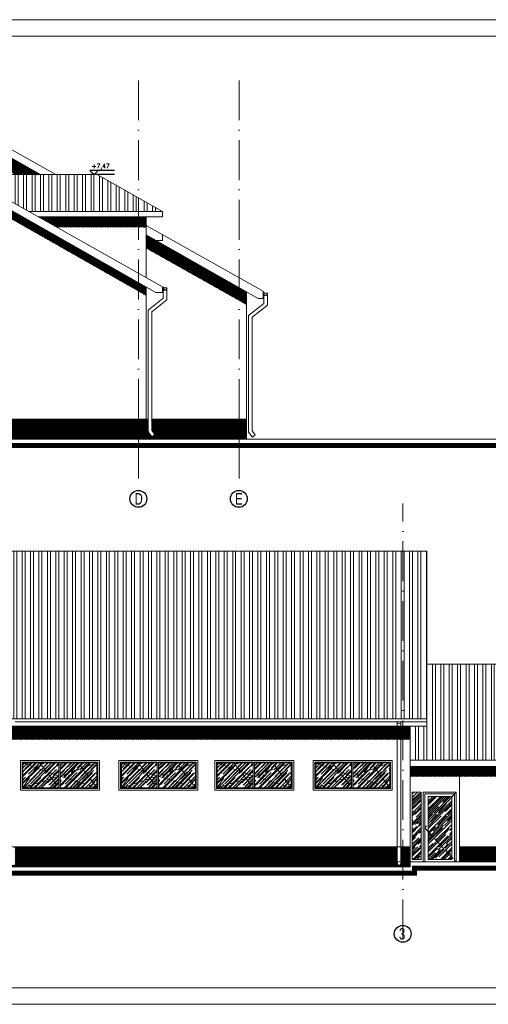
# Model space of a CAD drawing. Header units: millimetres. Extents: x -37273 to 136949, y -1495242345 to -598.
# Tile 36 of 44: x 69182 to 70596, y -13868 to -10898. Entities that reach past the tile are written whole.
import ezdxf

# ---------------------------------------------------------------- set-up
doc = ezdxf.new("R2010")
doc.units = ezdxf.units.MM
for name, pattern in [('ACAD_ISO02W100', [15, 12, -3]), ('ACAD_ISO10W100', [18, 12, -3, 0, -3]), ('HIDDEN', [9.525, 6.35, -3.175])]:
    doc.linetypes.add(name, pattern=pattern)
for name, color, linetype in [('cień1', 250, 'Continuous'), ('okna 1', 251, 'Continuous'), ('OPISY', 4, 'Continuous')]:
    doc.layers.add(name, color=color, linetype=linetype)
for name, color, linetype, lineweight in [('DIM', 15, 'Continuous', 5), ('wymiarowannie', 253, 'Continuous', 5), ('ściany', 190, 'Continuous', 25)]:
    doc.layers.add(name, color=color, linetype=linetype, lineweight=lineweight)
doc.styles.add('op2', font='arial.ttf')
doc.styles.add('ROMANS', font='romans.shx')

# ---------------------------------------------------------------- blocks, each defined once
blk = doc.blocks.new('rynna150')
for p, q in [((-16.5, -6.9), (-16.5, -5.7)), ((-16.5, -5.7), (-16, -5.7)), ((-16, -6.9), (-16, -5.7)), ((-15.8, -6.9), (-16, -6.9)), ((-15.8, -5.7), (-15.8, -6.9)), ((-15.6, -6.9), (-15.6, -5.7)), ((-15.6, -9.4), (-15.6, -7)), ((-14.5, -6.2), (-15.3, -5.5)), ((-15.1, -6.9), (-15, -7)), ((-3.1, -4.7), (-14.5, -4.7)), ((-3.1, -2.1), (-3.1, -9.1)), ((-2, -8.6), (-2.8, -9.3)), ((-2, -5), (-1.2, -4.3)), ((-1.5, -5.8), (-1.5, -5.8)), ((-1, -6.9), (-1, -4.5)), ((-1, -7), (-1, -9.4)), ((-0.7, -4.5), (-0.7, -6.5)), ((-0.7, -6.5), (-0.6, -6.5)), ((-0.6, -7.5), (-0.6, -0.8)), ((0, -6.9), (0, -0.5))]:
    blk.add_line(p, q)
at = {"linetype": 'HIDDEN', "ltscale": 0.05}
for p, q in [((-16, -6.4), (-16.5, -6.4)), ((-16, -6.6), (-16.5, -6.6)), ((-0.6, -5.5), (0, -5.5)), ((-0.6, -5.8), (0, -5.8))]:
    blk.add_line(p, q, dxfattribs=at)
for centre, radius, start, end in [((-16.5, -6.5), 0.318, 90, 270), ((-8.3, -6.9), 8.26, 180, 0), ((-14.9, -5.7), 1.05, 291.9996, 180), ((-8.3, -6.9), 7.7, 180, 0), ((-14.9, -5.7), 0.891, 288.0434, 180), ((-14.9, -5.7), 0.648, 308.41, 180), ((-8.3, -6.9), 7.29, 180, 0), ((-2.4, -9.1), 0.648, 180, 51.59), ((-1.6, -4.5), 1.05, 0, 248.0004), ((-1.6, -4.5), 0.891, 0, 251.9566), ((-1.6, -4.5), 0.648, 0, 231.59), ((0.2, -5.1), 0.318, 270, 90)]:
    blk.add_arc(centre, radius, start, end)
for points in [[(-14.6, -6.5), (-14.9, -6.7), (-15.1, -6.9)], [(-14.5, -6.7), (-14.7, -6.8), (-15, -7)], [(-2, -5.5), (-1.8, -5.6), (-1.6, -5.8)], [(-1.9, -5.4), (-1.7, -5.5), (-1.5, -5.8)]]:
    blk.add_spline(points, degree=3)

msp = doc.modelspace()

# ---------------------------------------------------------------- hatches: boundary and pattern name
at = {"layer": 'cień1', "ltscale": 3}
h = msp.add_hatch(dxfattribs=at)
h.set_pattern_fill('ANSI31', color=250, scale=0.8)
h.set_pattern_definition([(45, (107183.5712, -12333.2307), (-1.79605122, 1.79605122), [])])
h.paths.add_polyline_path([(69563.44, -11587.53), (69843.94, -11745.46), (69843.94, -11706.34), (69563.44, -11546.87)])
h.paths.add_polyline_path([(68938.44, -11324.14), (68829.18, -11324.14), (68975.46, -11256.48), (69024.94, -11284.34), (68938.45, -11324.14)])
h.paths.add_polyline_path([(69067.35, -11264.82), (69144.94, -11308.93), (69144.94, -11351.9), (69024.94, -11284.34)])
h.paths.add_polyline_path([(69144.94, -11308.93), (69244.75, -11365.67), (69169.4, -11365.67), (69144.94, -11351.9)])
h.paths.add_polyline_path([(68975.46, -11256.48), (69024.94, -11284.34), (69067.35, -11264.82), (69018.04, -11236.78)])
h.paths.add_polyline_path([(69843.94, -11706.34), (69843.94, -11745.46), (69866.44, -11758.13), (69866.44, -11719.13)])
h = msp.add_hatch(dxfattribs=at)
h.set_pattern_fill('ANSI31', color=250, scale=0.8)
h.set_pattern_definition([(45, (106690.331, -12305.5537), (-1.79605122, 1.79605122), [])])
h.paths.add_polyline_path([(68335.94, -11662.84), (68335.94, -11627.83), (68864.44, -11383.37), (68898.39, -11402.68)])
h.paths.add_polyline_path([(69144.94, -11492.52), (69540.94, -11717.66), (69540.94, -11691.69), (69144.94, -11466.55)])
h.paths.add_polyline_path([(68898.39, -11402.68), (68947.21, -11380.1), (69122.44, -11479.73), (69122.44, -11530.06)])
h.paths.add_polyline_path([(68947.21, -11380.1), (68972.4, -11368.45), (69122.44, -11453.75), (69122.44, -11479.73)])
h.paths.add_polyline_path([(68864.44, -11383.37), (68913.25, -11360.79), (68947.21, -11380.1), (68898.39, -11402.68)])
h.paths.add_polyline_path([(68913.25, -11360.79), (68938.44, -11349.14), (68972.4, -11368.45), (68947.21, -11380.1)])
h.paths.add_polyline_path([(69540.94, -11717.66), (69563.44, -11730.45), (69563.44, -11704.48), (69540.94, -11691.69)])
h.paths.add_polyline_path([(69122.44, -11479.73), (69144.94, -11492.52), (69144.94, -11466.55), (69122.44, -11453.75)])
h = msp.add_hatch(dxfattribs=at)
h.set_pattern_fill('ANSI31', color=250, scale=0.8)
h.set_pattern_definition([(45, (107593.6447, -12099.26), (-1.79605122, 1.79605122), [])])
h.paths.add_polyline_path([(69239.26, -11493.51), (69540.94, -11493.51), (69540.94, -11524.16), (69293.7, -11524.16)])
h.paths.add_polyline_path([(69540.94, -11524.16), (69540.94, -11493.51), (69563.44, -11493.51), (69563.44, -11524.16)])
h = msp.add_hatch(dxfattribs=at)
h.set_pattern_fill('ANSI31', color=251, scale=0.8)
h.set_pattern_definition([(45, (107476.831, -12738.8822), (-1.79605122, 1.79605122), [])])
h.paths.add_polyline_path([(69144.94, -12163.78), (69144.94, -12103.78), (69540.94, -12103.78), (69540.94, -12163.78)])
h.paths.add_polyline_path([(69563.44, -12163.78), (69563.44, -12103.78), (69569.54, -12103.78), (69569.54, -12141.46), (69581.27, -12156.63), (69589.97, -12149.9), (69580.54, -12137.71), (69580.54, -12103.78), (69843.94, -12103.78), (69843.94, -12163.78)])
h.paths.add_polyline_path([(69843.94, -12163.78), (69843.94, -12103.78), (69866.44, -12103.78), (69866.44, -12163.78)])
h.paths.add_polyline_path([(69540.94, -12163.78), (69540.94, -12103.78), (69563.44, -12103.78), (69563.44, -12163.78)])
h.paths.add_polyline_path([(69122.44, -12163.78), (69122.44, -12103.78), (69144.94, -12103.78), (69144.94, -12163.78)])
h = msp.add_hatch(dxfattribs=at)
h.set_pattern_fill('ANSI31', color=250, scale=0.8)
h.set_pattern_definition([(45, (105884.2134, -13644.379), (-1.79605122, 1.79605122), [])])
h.paths.add_polyline_path([(67529.83, -13011.43), (69065.42, -13011.43), (69065.42, -13054.38), (67529.83, -13054.38)])
h.paths.add_polyline_path([(69131.83, -13029.12), (70359.83, -13029.12), (70359.83, -13069.28), (69131.83, -13069.28)])
h = msp.add_hatch(dxfattribs=at)
h.set_pattern_fill('ANSI31', color=250, scale=0.8)
h.set_pattern_definition([(45, (108863.2134, -13756.6037), (-1.79605122, 1.79605122), [])])
h.paths.add_polyline_path([(70359.83, -13181.5), (71182.83, -13181.5), (71182.83, -13150.58), (70359.83, -13150.58)])
h = msp.add_hatch(dxfattribs=at)
h.set_pattern_fill('ANSI31', color=251, scale=0.8)
h.set_pattern_definition([(45, (105884.2134, -14028.8678), (-1.79605122, 1.79605122), [])])
h.paths.add_polyline_path([(67529.83, -13453.77), (67529.83, -13393.77), (67555.98, -13393.77), (67555.98, -13440.05, 1.0092597), (67566.98, -13440.15), (67566.98, -13393.77), (68854.55, -13393.77), (68854.55, -13443, 1.0092597), (68865.55, -13443.1), (68865.55, -13393.77), (69131.83, -13393.77), (69131.83, -13453.77)])
h.paths.add_polyline_path([(69131.83, -13453.77), (69131.83, -13393.77), (69157.98, -13393.77), (69157.98, -13443, 1.0092597), (69168.98, -13443.1), (69168.98, -13393.77), (70321.04, -13393.77), (70321.04, -13443, 1.0092597), (70332.04, -13443.1), (70332.04, -13393.77), (70359.83, -13393.77), (70359.83, -13453.77)])
h.paths.add_polyline_path([(70508.83, -13438.77), (70508.83, -13393.77), (71182.83, -13393.77), (71182.83, -13438.77)])
at = {"layer": 'okna 1'}
h = msp.add_hatch(dxfattribs=at)
h.set_pattern_fill('AR-RROOF', color=251, scale=0.49, angle=45)
h.set_pattern_definition([(45, (103750.867, -13790.12), (10.560781, 28.162083), [186.69, -24.892, 62.23, -12.446]), (45, (103758.171, -13774.014), (-20.505517, 2.904215), [37.338, -4.10718, 74.676, -9.3345]), (45, (103747.786, -13778.239), (39.866949, 51.6598214), [99.568, -17.4244, 49.784, -12.446])])
h.paths.add_polyline_path([(69324.91, -13186.92), (69338.85, -13167.92), (69371.3, -13156.08), (69415.33, -13215.02)])
h.paths.add_polyline_path([(69192.33, -13215.02), (69232.56, -13155.11), (69263.08, -13166.56), (69279.02, -13187.32)])
h.paths.add_polyline_path([(69371.3, -13156.08), (69415.33, -13140.02), (69415.33, -13215.02)])
h.paths.add_polyline_path([(69304.3, -13215.02), (69324.91, -13186.92), (69415.33, -13215.02)])
h.paths.add_polyline_path([(69192.33, -13215.02), (69192.33, -13140.02), (69232.56, -13155.11)])
h.paths.add_polyline_path([(69192.33, -13215.02), (69279.02, -13187.32), (69300.3, -13215.02)])
h.paths.add_polyline_path([(69242.7, -13140.02), (69300.3, -13140.02), (69300.3, -13180.52), (69263.08, -13166.56)])
h.paths.add_polyline_path([(69304.3, -13180.52), (69304.3, -13140.02), (69359.31, -13140.02), (69338.85, -13167.92)])
h.paths.add_polyline_path([(69338.85, -13167.92), (69359.31, -13140.02), (69371.3, -13156.08)])
h.paths.add_polyline_path([(69359.31, -13140.02), (69415.33, -13140.02), (69371.3, -13156.08)])
h.paths.add_polyline_path([(69232.56, -13155.11), (69242.7, -13140.02), (69263.08, -13166.56)])
h.paths.add_polyline_path([(69279.02, -13187.32), (69263.08, -13166.56), (69300.3, -13180.52)])
h.paths.add_polyline_path([(69192.33, -13140.02), (69242.7, -13140.02), (69232.56, -13155.11)])
h.paths.add_polyline_path([(69279.02, -13187.32), (69300.3, -13180.52), (69300.3, -13215.02)])
h.paths.add_polyline_path([(69304.3, -13215.02), (69304.3, -13180.52), (69324.91, -13186.92)])
h.paths.add_polyline_path([(69304.3, -13180.52), (69338.85, -13167.92), (69324.91, -13186.92)])
h = msp.add_hatch(dxfattribs=at)
h.set_pattern_fill('AR-RROOF', color=251, scale=0.49, angle=45)
h.set_pattern_definition([(45, (104047.867, -13790.12), (10.560781, 28.162083), [186.69, -24.892, 62.23, -12.446]), (45, (104055.171, -13774.014), (-20.505517, 2.904215), [37.338, -4.10718, 74.676, -9.3345]), (45, (104044.786, -13778.239), (39.866949, 51.6598214), [99.568, -17.4244, 49.784, -12.446])])
h.paths.add_polyline_path([(69621.91, -13186.92), (69635.85, -13167.92), (69668.3, -13156.08), (69712.33, -13215.02)])
h.paths.add_polyline_path([(69489.33, -13215.02), (69529.56, -13155.11), (69560.08, -13166.56), (69576.02, -13187.32)])
h.paths.add_polyline_path([(69668.3, -13156.08), (69712.33, -13140.02), (69712.33, -13215.02)])
h.paths.add_polyline_path([(69601.3, -13215.02), (69621.91, -13186.92), (69712.33, -13215.02)])
h.paths.add_polyline_path([(69489.33, -13215.02), (69489.33, -13140.02), (69529.56, -13155.11)])
h.paths.add_polyline_path([(69489.33, -13215.02), (69576.02, -13187.32), (69597.3, -13215.02)])
h.paths.add_polyline_path([(69539.7, -13140.02), (69597.3, -13140.02), (69597.3, -13180.52), (69560.08, -13166.56)])
h.paths.add_polyline_path([(69601.3, -13180.52), (69601.3, -13140.02), (69656.31, -13140.02), (69635.85, -13167.92)])
h.paths.add_polyline_path([(69635.85, -13167.92), (69656.31, -13140.02), (69668.3, -13156.08)])
h.paths.add_polyline_path([(69656.31, -13140.02), (69712.33, -13140.02), (69668.3, -13156.08)])
h.paths.add_polyline_path([(69529.56, -13155.11), (69539.7, -13140.02), (69560.08, -13166.56)])
h.paths.add_polyline_path([(69576.02, -13187.32), (69560.08, -13166.56), (69597.3, -13180.52)])
h.paths.add_polyline_path([(69489.33, -13140.02), (69539.7, -13140.02), (69529.56, -13155.11)])
h.paths.add_polyline_path([(69576.02, -13187.32), (69597.3, -13180.52), (69597.3, -13215.02)])
h.paths.add_polyline_path([(69601.3, -13215.02), (69601.3, -13180.52), (69621.91, -13186.92)])
h.paths.add_polyline_path([(69601.3, -13180.52), (69635.85, -13167.92), (69621.91, -13186.92)])
h = msp.add_hatch(dxfattribs=at)
h.set_pattern_fill('AR-RROOF', color=251, scale=0.49, angle=45)
h.set_pattern_definition([(45, (104336.867, -13790.12), (10.560781, 28.162083), [186.69, -24.892, 62.23, -12.446]), (45, (104344.171, -13774.014), (-20.505517, 2.904215), [37.338, -4.10718, 74.676, -9.3345]), (45, (104333.786, -13778.239), (39.866949, 51.6598214), [99.568, -17.4244, 49.784, -12.446])])
h.paths.add_polyline_path([(69910.91, -13186.92), (69924.85, -13167.92), (69957.3, -13156.08), (70001.33, -13215.02)])
h.paths.add_polyline_path([(69778.33, -13215.02), (69818.56, -13155.11), (69849.08, -13166.56), (69865.02, -13187.32)])
h.paths.add_polyline_path([(69957.3, -13156.08), (70001.33, -13140.02), (70001.33, -13215.02)])
h.paths.add_polyline_path([(69890.3, -13215.02), (69910.91, -13186.92), (70001.33, -13215.02)])
h.paths.add_polyline_path([(69778.33, -13215.02), (69778.33, -13140.02), (69818.56, -13155.11)])
h.paths.add_polyline_path([(69778.33, -13215.02), (69865.02, -13187.32), (69886.3, -13215.02)])
h.paths.add_polyline_path([(69828.7, -13140.02), (69886.3, -13140.02), (69886.3, -13180.52), (69849.08, -13166.56)])
h.paths.add_polyline_path([(69890.3, -13180.52), (69890.3, -13140.02), (69945.31, -13140.02), (69924.85, -13167.92)])
h.paths.add_polyline_path([(69924.85, -13167.92), (69945.31, -13140.02), (69957.3, -13156.08)])
h.paths.add_polyline_path([(69945.31, -13140.02), (70001.33, -13140.02), (69957.3, -13156.08)])
h.paths.add_polyline_path([(69818.56, -13155.11), (69828.7, -13140.02), (69849.08, -13166.56)])
h.paths.add_polyline_path([(69865.02, -13187.32), (69849.08, -13166.56), (69886.3, -13180.52)])
h.paths.add_polyline_path([(69778.33, -13140.02), (69828.7, -13140.02), (69818.56, -13155.11)])
h.paths.add_polyline_path([(69865.02, -13187.32), (69886.3, -13180.52), (69886.3, -13215.02)])
h.paths.add_polyline_path([(69890.3, -13215.02), (69890.3, -13180.52), (69910.91, -13186.92)])
h.paths.add_polyline_path([(69890.3, -13180.52), (69924.85, -13167.92), (69910.91, -13186.92)])
h = msp.add_hatch(dxfattribs=at)
h.set_pattern_fill('AR-RROOF', color=251, scale=0.49, angle=45)
h.set_pattern_definition([(45, (104633.867, -13790.12), (10.560781, 28.162083), [186.69, -24.892, 62.23, -12.446]), (45, (104641.171, -13774.014), (-20.505517, 2.904215), [37.338, -4.10718, 74.676, -9.3345]), (45, (104630.786, -13778.239), (39.866949, 51.6598214), [99.568, -17.4244, 49.784, -12.446])])
h.paths.add_polyline_path([(70207.91, -13186.92), (70221.85, -13167.92), (70254.3, -13156.08), (70298.33, -13215.02)])
h.paths.add_polyline_path([(70075.33, -13215.02), (70115.56, -13155.11), (70146.08, -13166.56), (70162.02, -13187.32)])
h.paths.add_polyline_path([(70254.3, -13156.08), (70298.33, -13140.02), (70298.33, -13215.02)])
h.paths.add_polyline_path([(70187.3, -13215.02), (70207.91, -13186.92), (70298.33, -13215.02)])
h.paths.add_polyline_path([(70075.33, -13215.02), (70075.33, -13140.02), (70115.56, -13155.11)])
h.paths.add_polyline_path([(70075.33, -13215.02), (70162.02, -13187.32), (70183.3, -13215.02)])
h.paths.add_polyline_path([(70125.7, -13140.02), (70183.3, -13140.02), (70183.3, -13180.52), (70146.08, -13166.56)])
h.paths.add_polyline_path([(70187.3, -13180.52), (70187.3, -13140.02), (70242.31, -13140.02), (70221.85, -13167.92)])
h.paths.add_polyline_path([(70221.85, -13167.92), (70242.31, -13140.02), (70254.3, -13156.08)])
h.paths.add_polyline_path([(70242.31, -13140.02), (70298.33, -13140.02), (70254.3, -13156.08)])
h.paths.add_polyline_path([(70115.56, -13155.11), (70125.7, -13140.02), (70146.08, -13166.56)])
h.paths.add_polyline_path([(70162.02, -13187.32), (70146.08, -13166.56), (70183.3, -13180.52)])
h.paths.add_polyline_path([(70075.33, -13140.02), (70125.7, -13140.02), (70115.56, -13155.11)])
h.paths.add_polyline_path([(70162.02, -13187.32), (70183.3, -13180.52), (70183.3, -13215.02)])
h.paths.add_polyline_path([(70187.3, -13215.02), (70187.3, -13180.52), (70207.91, -13186.92)])
h.paths.add_polyline_path([(70187.3, -13180.52), (70221.85, -13167.92), (70207.91, -13186.92)])
h = msp.add_hatch(dxfattribs=at)
h.set_pattern_fill('AR-RROOF', color=251, scale=0.49, angle=45)
h.set_pattern_definition([(45, (105900.079, -7738.974), (10.560781, 28.162083), [186.69, -24.892, 62.23, -12.446]), (45, (105907.384, -7722.869), (-20.505517, 2.904215), [37.338, -4.10718, 74.676, -9.3345]), (45, (105896.999, -7727.093), (39.866949, 51.6598214), [99.568, -17.4244, 49.784, -12.446])])
h.paths.add_polyline_path([(70366.25, -13431.83), (70393.63, -13431.83), (70393.63, -13228.77), (70366.25, -13228.77)])
h = msp.add_hatch(dxfattribs=at)
h.set_pattern_fill('AR-RROOF', color=251, scale=0.49, angle=45)
h.set_pattern_definition([(45, (105856.191, -13903.159), (10.560781, 28.162083), [186.69, -24.892, 62.23, -12.446]), (45, (105863.495, -13887.054), (-20.505517, 2.904215), [37.338, -4.10718, 74.676, -9.3345]), (45, (105853.1105, -13891.278), (39.866949, 51.6598214), [99.568, -17.4244, 49.784, -12.446])])
h.paths.add_polyline_path([(70414.65, -13431.83), (70485.9, -13431.83), (70485.9, -13241.89), (70414.65, -13241.89)])
at = {"layer": 'wymiarowannie', "lineweight": 13, "ltscale": 3}
h = msp.add_hatch(dxfattribs=at)
h.set_pattern_fill('STEEL', color=252, scale=8, angle=45)
h.set_pattern_definition([(90, (68263.444, -11476.91), (-25.4, 2e-15), []), (90, (68254.464, -11467.93), (-25.4, 2e-15), [])])
h.paths.add_polyline_path([(68335.94, -11435.38), (68335.94, -11402.01), (68505.15, -11324.14), (68938.44, -11324.14), (68696.74, -11435.38)])
h.paths.add_polyline_path([(69144.94, -11440.41), (69144.94, -11365.67), (69415.88, -11365.67), (69540.94, -11436.09), (69540.94, -11476.91), (69209.77, -11476.91)])
h.paths.add_polyline_path([(69012.21, -11365.67), (69144.94, -11440.41), (69144.94, -11365.67)])
h.paths.add_polyline_path([(68263.44, -11435.38), (68335.94, -11435.38), (68335.94, -11402.01)])
h = msp.add_hatch(dxfattribs=at)
h.set_pattern_fill('STEEL', color=252, scale=8, angle=45)
h.set_pattern_definition([(90, (69540.944, -11476.91), (-25.4, 2e-15), []), (90, (69531.964, -11467.93), (-25.4, 2e-15), [])])
h.paths.add_polyline_path([(69540.94, -11476.91), (69563.44, -11476.91), (69613.44, -11476.91), (69540.94, -11436.09)])
h = msp.add_hatch(dxfattribs=at)
h.set_pattern_fill('STEEL', color=252, scale=8, angle=45)
h.set_pattern_definition([(90, (68893.896, -13007.59), (-25.4, 2e-15), []), (90, (68884.916, -12998.61), (-25.4, 2e-15), [])])
h.paths.add_polyline_path([(68893.9, -12832.54), (68893.9, -12501.77), (70409.83, -12501.77), (70409.83, -13007.59), (69081.83, -13007.59), (69081.83, -12854.07), (69081.83, -12832.54)])
h.paths.add_polyline_path([(68978.83, -12798.77), (69050.83, -12798.77), (69050.83, -12698.92), (68978.83, -12698.92)], flags=16)
h.paths.add_polyline_path([(68984.83, -12792.77), (69044.83, -12792.77), (69044.83, -12704.92), (68984.83, -12704.92)], flags=0)
h = msp.add_hatch(dxfattribs=at)
h.set_pattern_fill('STEEL', color=252, scale=8, angle=45)
h.set_pattern_definition([(90, (70359.827, -13131.492), (-25.4, 2e-15), []), (90, (70350.847, -13122.511), (-25.4, 2e-15), [])])
h.paths.add_polyline_path([(70359.83, -13131.49), (70359.83, -13029.12), (70409.83, -13029.12), (70409.83, -12842.76), (71232.83, -12842.76), (71232.83, -13131.49)])

# ---------------------------------------------------------------- linework, layer by layer
at = {"layer": 'DIM', "ltscale": 0.1}
for points in [[(66688.33, -13868.36), (72614.65, -13868.36), (72614.65, -10898.36), (66688.33, -10898.36)], [(66738.33, -13818.36), (72564.65, -13818.36), (72564.65, -10948.36), (66738.33, -10948.36)]]:
    msp.add_lwpolyline(points, close=True, dxfattribs=at)
at = {"layer": 'OPISY', "color": 4}
for p, q in [((69468.18, -11365.67), (69394.02, -11365.67)), ((69468.41, -11353.32), (69394.26, -11353.32)), ((69394.26, -11353.32), (69406.6, -11365.67)), ((69418.95, -11353.32), (69406.6, -11365.67))]:
    msp.add_line(p, q, dxfattribs=at)
at = {"layer": 'wymiarowannie', "color": 251, "linetype": 'ACAD_ISO10W100', "lineweight": 13, "ltscale": 10}
for p, q in [((69540.94, -11081.82), (69540.94, -12318.49)), ((69843.94, -11081.82), (69843.94, -12318.49)), ((70337.83, -13672.37), (70337.83, -12358.07))]:
    msp.add_line(p, q, dxfattribs=at)
at = {"layer": 'wymiarowannie', "color": 5, "lineweight": 13, "ltscale": 3}
for p, q in [((69018.04, -11211.78), (69291.37, -11365.67)), ((69244.75, -11365.67), (69018.04, -11236.78)), ((69012.21, -11365.67), (69415.88, -11365.67)), ((69415.88, -11365.67), (69613.44, -11476.91)), ((69563.44, -11476.91), (69209.77, -11476.91)), ((69613.44, -11493.51), (69239.26, -11493.51)), ((69563.44, -11476.91), (69613.44, -11476.91)), ((69563.44, -11676.04), (69563.44, -11493.51)), ((69613.44, -11476.91), (69613.44, -11493.51)), ((69563.44, -11518.86), (69916.43, -11717.6)), ((69901.62, -11739.13), (69563.44, -11546.87)), ((69613.43, -11546.82), (69613.44, -11564.08)), ((69613.44, -11564.08), (69593.28, -11564.08)), ((69866.44, -12163.78), (69866.44, -11719.13)), ((69916.43, -11717.6), (69916.44, -11739.13)), ((69901.62, -11739.13), (69916.44, -11739.13)), ((70409.83, -13007.59), (69081.83, -13007.59)), ((69184.83, -13222.52), (69184.83, -13132.52)), ((69184.83, -13132.52), (69422.83, -13132.52)), ((69189.83, -13137.52), (69189.83, -13217.52)), ((69417.83, -13137.52), (69189.83, -13137.52)), ((69192.33, -13140.02), (69192.33, -13215.02)), ((69300.3, -13140.02), (69192.33, -13140.02)), ((69300.3, -13215.02), (69300.3, -13140.02)), ((69415.33, -13140.02), (69304.3, -13140.02)), ((69304.3, -13140.02), (69304.3, -13215.02)), ((69415.33, -13215.02), (69415.33, -13140.02)), ((69417.83, -13217.52), (69417.83, -13137.52)), ((69422.83, -13222.52), (69422.83, -13132.52)), ((69481.83, -13222.52), (69481.83, -13132.52)), ((69481.83, -13132.52), (69719.83, -13132.52)), ((69486.83, -13137.52), (69486.83, -13217.52)), ((69714.83, -13137.52), (69486.83, -13137.52)), ((69489.33, -13140.02), (69489.33, -13215.02)), ((69597.3, -13140.02), (69489.33, -13140.02)), ((69597.3, -13215.02), (69597.3, -13140.02)), ((69712.33, -13140.02), (69601.3, -13140.02)), ((69601.3, -13140.02), (69601.3, -13215.02)), ((69712.33, -13215.02), (69712.33, -13140.02)), ((69714.83, -13217.52), (69714.83, -13137.52)), ((69719.83, -13222.52), (69719.83, -13132.52)), ((69770.83, -13222.52), (69770.83, -13132.52)), ((69770.83, -13132.52), (70008.83, -13132.52)), ((69775.83, -13137.52), (69775.83, -13217.52)), ((70003.83, -13137.52), (69775.83, -13137.52)), ((69778.33, -13140.02), (69778.33, -13215.02)), ((69886.3, -13140.02), (69778.33, -13140.02)), ((69886.3, -13215.02), (69886.3, -13140.02)), ((70001.33, -13140.02), (69890.3, -13140.02)), ((69890.3, -13140.02), (69890.3, -13215.02)), ((70001.33, -13215.02), (70001.33, -13140.02)), ((70003.83, -13217.52), (70003.83, -13137.52)), ((70008.83, -13222.52), (70008.83, -13132.52)), ((70067.83, -13222.52), (70067.83, -13132.52)), ((70067.83, -13132.52), (70305.83, -13132.52)), ((70072.83, -13137.52), (70072.83, -13217.52)), ((70300.83, -13137.52), (70072.83, -13137.52)), ((70075.33, -13140.02), (70075.33, -13215.02)), ((70183.3, -13140.02), (70075.33, -13140.02)), ((70183.3, -13215.02), (70183.3, -13140.02)), ((70298.33, -13140.02), (70187.3, -13140.02)), ((70187.3, -13140.02), (70187.3, -13215.02)), ((70298.33, -13215.02), (70298.33, -13140.02)), ((70300.83, -13217.52), (70300.83, -13137.52)), ((70305.83, -13222.52), (70305.83, -13132.52)), ((70534.53, -13150.58), (70359.83, -13150.58)), ((70534.53, -13171.77), (70534.53, -13150.58)), ((70508.83, -13171.77), (70534.53, -13171.77)), ((69192.33, -13215.02), (69300.3, -13215.02)), ((69304.3, -13215.02), (69415.33, -13215.02)), ((69489.33, -13215.02), (69597.3, -13215.02)), ((69601.3, -13215.02), (69712.33, -13215.02)), ((69778.33, -13215.02), (69886.3, -13215.02)), ((69890.3, -13215.02), (70001.33, -13215.02)), ((70075.33, -13215.02), (70183.3, -13215.02)), ((70187.3, -13215.02), (70298.33, -13215.02)), ((69422.83, -13222.52), (69184.83, -13222.52)), ((69189.83, -13217.52), (69417.83, -13217.52)), ((69719.83, -13222.52), (69481.83, -13222.52)), ((69486.83, -13217.52), (69714.83, -13217.52)), ((70008.83, -13222.52), (69770.83, -13222.52)), ((69775.83, -13217.52), (70003.83, -13217.52)), ((70305.83, -13222.52), (70067.83, -13222.52)), ((70072.83, -13217.52), (70300.83, -13217.52)), ((70508.83, -13225.12), (70508.83, -13438.77))]:
    msp.add_line(p, q, dxfattribs=at)
at = {"layer": 'wymiarowannie', "color": 7, "lineweight": 13, "ltscale": 3}
for p, q in [((68938.44, -11324.14), (69613.43, -11704.18)), ((69593.28, -11721.44), (68938.44, -11349.14)), ((69563.44, -12163.78), (69563.44, -11704.48)), ((69613.44, -11721.44), (69593.28, -11721.44)), ((69613.43, -11704.18), (69613.44, -11721.44)), ((70359.83, -13029.12), (70359.83, -13453.77))]:
    msp.add_line(p, q, dxfattribs=at)
at = {"layer": 'wymiarowannie', "color": 252, "lineweight": 13, "ltscale": 3}
for p, q in [((68306.68, -12103.78), (69569.54, -12103.78)), ((69580.54, -12103.78), (69866.44, -12103.78)), ((69589.97, -12149.9), (69581.27, -12156.63)), ((69892.97, -12150.65), (69884.27, -12157.39)), ((69168.98, -13016.22), (70409.83, -13016.22)), ((67529.74, -13393.77), (70359.83, -13393.77)), ((70508.83, -13393.77), (71182.83, -13393.77))]:
    msp.add_line(p, q, dxfattribs=at)
at = {"layer": 'wymiarowannie', "color": 0, "lineweight": 13, "ltscale": 3}
for p, q in [((71543.16, -12163.78), (67389.1, -12163.78)), ((70359.83, -13453.77), (66978.96, -13453.77))]:
    msp.add_line(p, q, dxfattribs=at)
at = {"layer": 'wymiarowannie', "color": 252, "linetype": 'ACAD_ISO02W100', "lineweight": 13, "ltscale": 3}
for p, q in [((69192.33, -13140.02), (69300.3, -13180.52)), ((69192.33, -13215.02), (69242.7, -13140.02)), ((69242.7, -13140.02), (69300.3, -13215.02)), ((69415.33, -13140.02), (69304.3, -13180.52)), ((69359.31, -13140.02), (69304.3, -13215.02)), ((69415.33, -13215.02), (69359.31, -13140.02)), ((69489.33, -13140.02), (69597.3, -13180.52)), ((69489.33, -13215.02), (69539.7, -13140.02)), ((69539.7, -13140.02), (69597.3, -13215.02)), ((69712.33, -13140.02), (69601.3, -13180.52)), ((69656.31, -13140.02), (69601.3, -13215.02)), ((69712.33, -13215.02), (69656.31, -13140.02)), ((69778.33, -13140.02), (69886.3, -13180.52)), ((69778.33, -13215.02), (69828.7, -13140.02)), ((69828.7, -13140.02), (69886.3, -13215.02)), ((70001.33, -13140.02), (69890.3, -13180.52)), ((69945.31, -13140.02), (69890.3, -13215.02)), ((70001.33, -13215.02), (69945.31, -13140.02)), ((70075.33, -13140.02), (70183.3, -13180.52)), ((70075.33, -13215.02), (70125.7, -13140.02)), ((70125.7, -13140.02), (70183.3, -13215.02)), ((70298.33, -13140.02), (70187.3, -13180.52)), ((70242.31, -13140.02), (70187.3, -13215.02)), ((70298.33, -13215.02), (70242.31, -13140.02)), ((69300.3, -13180.52), (69192.33, -13215.02)), ((69304.3, -13180.52), (69415.33, -13215.02)), ((69597.3, -13180.52), (69489.33, -13215.02)), ((69601.3, -13180.52), (69712.33, -13215.02)), ((69886.3, -13180.52), (69778.33, -13215.02)), ((69890.3, -13180.52), (70001.33, -13215.02)), ((70183.3, -13180.52), (70075.33, -13215.02)), ((70187.3, -13180.52), (70298.33, -13215.02))]:
    msp.add_line(p, q, dxfattribs=at)
at = {"layer": 'wymiarowannie', "color": 200, "lineweight": 13, "ltscale": 3}
for p, q in [((70359.83, -13393.77), (70359.83, -13378.77)), ((70359.83, -13438.77), (70594.5, -13438.77))]:
    msp.add_line(p, q, dxfattribs=at)
at = {"layer": 'wymiarowannie', "color": 252, "lineweight": 13, "ltscale": 3}
for points in [[(69615.26, -11711.11), (69615.26, -11738.58), (69569.54, -11774.32), (69569.54, -12141.46), (69581.27, -12156.63)], [(69626.26, -11711.11), (69626.26, -11743.37), (69580.54, -11779.11), (69580.54, -12137.71), (69589.97, -12149.9)], [(69918.26, -11727.23), (69918.26, -11754.69), (69872.54, -11790.44), (69872.54, -12142.22), (69884.27, -12157.39)], [(69929.26, -11727.23), (69929.26, -11759.49), (69883.54, -11795.23), (69883.54, -12138.46), (69892.97, -12150.65)], [(70321.04, -13016.32), (70321.04, -13157.26), (70321.04, -13157.26), (70321.04, -13443.2), (70321.04, -13443.2)], [(70332.04, -13018.25), (70332.04, -13152.46), (70332.04, -13152.46), (70332.04, -13443.1), (70332.04, -13443.1)]]:
    msp.add_lwpolyline(points, dxfattribs=at)
at = {"layer": 'wymiarowannie', "color": 252, "lineweight": 13, "ltscale": 3, "const_width": 15}
for points in [[(67388.67, -12182.71), (71552.59, -12182.71)], [(66978.53, -13472.7), (70372.71, -13472.7), (70372.71, -13457.7), (71581.21, -13457.7)]]:
    msp.add_lwpolyline(points, dxfattribs=at)
at = {"layer": 'wymiarowannie', "color": 7, "lineweight": 13, "ltscale": 3}
msp.add_lwpolyline([(68893.9, -12854.07), (68893.9, -12501.77), (70409.83, -12501.77), (70409.83, -13029.12), (69081.83, -13029.12), (69081.83, -12854.07)], close=True, dxfattribs=at)
at = {"layer": 'wymiarowannie', "color": 5, "lineweight": 13, "ltscale": 3}
for points in [[(70409.83, -12842.76), (71232.83, -12842.76), (71232.83, -13150.58), (70359.83, -13150.58), (70359.83, -13058.45)], [(70409.83, -12842.76), (71232.83, -12842.76), (71232.83, -13131.49), (70359.83, -13131.49), (70359.83, -13039.36)], [(70498.9, -13438.77), (70498.9, -13228.77), (70398.9, -13228.77), (70398.9, -13438.77)], [(70493.9, -13438.77), (70493.9, -13233.77), (70403.9, -13233.77), (70403.9, -13438.77)]]:
    msp.add_lwpolyline(points, dxfattribs=at)
for points in [[(70508.83, -13438.77), (70359.83, -13438.77), (70359.83, -13171.77), (70508.83, -13171.77)], [(70366.25, -13228.77), (70393.63, -13228.77), (70393.63, -13431.83), (70366.25, -13431.83)], [(70414.65, -13241.89), (70485.9, -13241.89), (70485.9, -13431.83), (70414.65, -13431.83)]]:
    msp.add_lwpolyline(points, close=True, dxfattribs=at)
at = {"layer": 'wymiarowannie', "color": 252, "linetype": 'ACAD_ISO02W100', "lineweight": 13, "ltscale": 3}
msp.add_lwpolyline([(70498.9, -13228.77), (70403.9, -13336.27), (70498.9, -13438.77)], dxfattribs=at)
at = {"layer": 'wymiarowannie', "color": 0, "lineweight": 13, "ltscale": 3}
msp.add_lwpolyline([(70359.83, -13453.77), (70359.83, -13438.77), (71577.12, -13438.77)], dxfattribs=at)
at = {"layer": 'wymiarowannie', "color": 252, "lineweight": 13, "ltscale": 3}
msp.add_circle((70326.54, -13443.1), 5.5, dxfattribs=at)
msp.add_arc((70326.54, -13016.22), 5.5, 180, 0, dxfattribs=at)
at = {"layer": 'ściany', "color": 5, "ltscale": 100}
for centre in [(69540.37, -12343.88), (69843.37, -12343.88), (70337.64, -13655.97)]:
    msp.add_circle(centre, 25.39, dxfattribs=at)

# ---------------------------------------------------------------- block references
at = {"layer": 'wymiarowannie', "color": 252, "lineweight": 13, "ltscale": 3, "xscale": -0.7200000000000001, "yscale": 0.7200000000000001, "zscale": 0.7200000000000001}
for p in [(69614.66, -11703.49), (69917.66, -11719.61)]:
    msp.add_blockref('rynna150', p, dxfattribs=at)

# ---------------------------------------------------------------- texts
at = {"layer": 'OPISY', "color": 4, "style": 'ROMANS'}
msp.add_text('+7,47', height=13.328, dxfattribs=at).set_placement((69399.14, -11346.48))
at = {"layer": 'OPISY', "color": 4, "ltscale": 3, "style": 'op2', "width": 0.7}
for s, p in [('D', (69528.91, -12361.16)), ('E', (69831.91, -12361.16)), ('3', (70326.19, -13673.25))]:
    msp.add_text(s, height=35, dxfattribs=at).set_placement(p)

doc.saveas('drawing.dxf')
